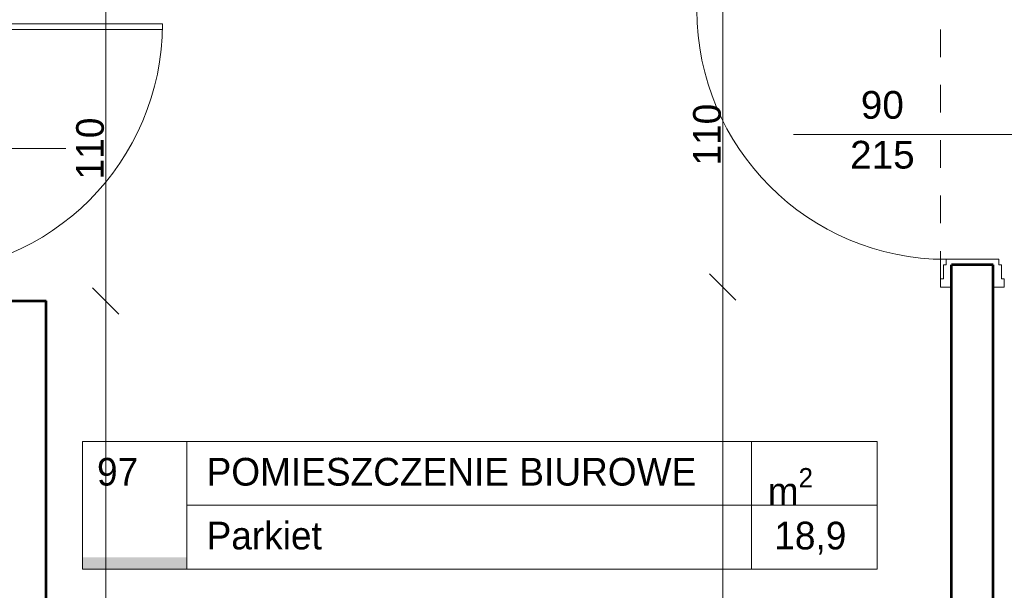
# Model space of a CAD drawing. Header units: inches. Extents: x -21887 to 84279, y -131485 to 67836.
# Tile 81 of 256: x 53685 to 57241, y -40154 to -38094. Entities that reach past the tile are written whole.
import ezdxf

# ---------------------------------------------------------------- set-up
doc = ezdxf.new("R2010")
doc.units = ezdxf.units.IN
doc.header["$MEASUREMENT"] = 0
doc.linetypes.add('Dashed copy', pattern=[200, 100, -100])
doc.layers.get('0').update_dxf_attribs({"lineweight": 13})
doc.layers.get('Defpoints').update_dxf_attribs({"lineweight": 13})
for name, color, linetype, lineweight in [('AI_MURY', 7, 'Continuous', 53), ('Dimensioning', 7, 'Continuous', 13), ('DRZWI', 7, 'Continuous', 13), ('dzialowki', 7, 'Continuous', 53), ('OPISY TABELKI', 7, 'Continuous', 13), ('PODCIAGI', 7, 'Continuous', 13)]:
    doc.layers.add(name, color=color, linetype=linetype, lineweight=lineweight)
doc.styles.add('GENERATED_STYLE_7', font='txt')
doc.styles.add('GENERATED_STYLE_8', font='txt')
doc.styles.add('GENERATED_STYLE_9', font='txt')
doc.styles.add('Style-Courier New', font='txt')
doc.dimstyles.new('Dimstyle_4', dxfattribs={"dimtxt": 100, "dimasz": 95, "dimexe": 0, "dimexo": 0, "dimgap": 0.09, "dimtad": 1, "dimdec": 0, "dimlfac": 0.1, "dimzin": 0, "dimdsep": 46, "dimlunit": 5, "dimtxsty": 'GENERATED_STYLE_7', "dimblk": 'ARROWHEAD_6', "dimcen": 0.09, "dimclrd": 161, "dimclre": 161, "dimclrt": 7, "dimadec": 0, "dimazin": 0, "dimtfac": 1, "dimtdec": 0, "dimtmove": 0, "dimatfit": 3, "dimfxl": 0, "dimtolj": 1, "dimtzin": 0, "dimarcsym": 0})

# ---------------------------------------------------------------- blocks, each defined once
blk = doc.blocks.new('ARROWHEAD_6')
at = {"color": 0, "linetype": 'Continuous'}
for p, q in [((-0.5, -0.5), (0.5, 0.5)), ((0, 0), (-1, 0))]:
    blk.add_line(p, q, dxfattribs=at)
blk = doc.blocks.new('*U629')
at = {"layer": 'Defpoints', "color": 0, "linetype": 'Continuous'}
for p in [(56223.8, -39059.3), (57050.5, -39059.3), (57050.5, -42959.3)]:
    blk.add_point(p, dxfattribs=at)
at = {"layer": 'Dimensioning', "color": 161, "linetype": 'Continuous', "lineweight": -2}
for p, q in [((56224, -39059.3), (56223.8, -39059.3)), ((56223.8, -42864.3), (56223.8, -39154.3)), ((56224, -42959.3), (56223.8, -42959.3))]:
    blk.add_line(p, q, dxfattribs=at)
at = {"layer": 'Dimensioning', "color": 161, "linetype": 'Continuous', "lineweight": -2, "xscale": 95, "yscale": 95, "zscale": 95}
for p, rotation in [((56223.8, -39059.3), 90), ((56223.8, -42959.3), 270)]:
    blk.add_blockref('ARROWHEAD_6', p, dxfattribs=dict(at, rotation=rotation))
at = {"layer": 'Dimensioning', "color": 7, "linetype": 'Continuous', "insert": (56167.5, -41009.3), "char_height": 100, "attachment_point": 5, "rotation": 90, "style": 'GENERATED_STYLE_7'}
blk.add_mtext('390', dxfattribs=at)
blk = doc.blocks.new('*D2853')
at = {"layer": 'Defpoints'}
for p in [(56223.8, -39059.3), (57050.5, -39059.3), (56223.8, -41009.3), (57050.5, -42959.3)]:
    blk.add_point(p, dxfattribs=at)
at = {"layer": 'Dimensioning', "color": 161, "linetype": 'Continuous'}
blk.add_blockref('*U629', (0, 0), dxfattribs=at)
blk = doc.blocks.new('*U630')
at = {"layer": 'Defpoints', "color": 0, "linetype": 'Continuous'}
for p in [(56223.8, -37959.3), (57050.5, -37959.3), (57050.5, -39059.3)]:
    blk.add_point(p, dxfattribs=at)
at = {"layer": 'Dimensioning', "color": 161, "linetype": 'Continuous', "lineweight": -2}
for p, q in [((56224, -37959.3), (56223.8, -37959.3)), ((56223.8, -38964.3), (56223.8, -38054.3)), ((56224, -39059.3), (56223.8, -39059.3))]:
    blk.add_line(p, q, dxfattribs=at)
at = {"layer": 'Dimensioning', "color": 161, "linetype": 'Continuous', "lineweight": -2, "xscale": 95, "yscale": 95, "zscale": 95}
for p, rotation in [((56223.8, -37959.3), 90), ((56223.8, -39059.3), 270)]:
    blk.add_blockref('ARROWHEAD_6', p, dxfattribs=dict(at, rotation=rotation))
at = {"layer": 'Dimensioning', "color": 7, "linetype": 'Continuous', "insert": (56167.5, -38509.3), "char_height": 100, "attachment_point": 5, "rotation": 90, "style": 'GENERATED_STYLE_7'}
blk.add_mtext('110', dxfattribs=at)
blk = doc.blocks.new('*D2854')
at = {"layer": 'Defpoints'}
for p in [(56223.8, -37959.3), (57050.5, -37959.3), (56223.8, -38509.3), (57050.5, -39059.3)]:
    blk.add_point(p, dxfattribs=at)
at = {"layer": 'Dimensioning', "color": 161, "linetype": 'Continuous'}
blk.add_blockref('*U630', (0, 0), dxfattribs=at)
blk = doc.blocks.new('*U787')
at = {"layer": 'Defpoints', "color": 0, "linetype": 'Continuous'}
for p in [(53780.5, -39109.3), (53996, -39109.3), (54035.5, -42959.3)]:
    blk.add_point(p, dxfattribs=at)
at = {"layer": 'Dimensioning', "color": 161, "linetype": 'Continuous', "lineweight": -2}
for p, q in [((53995.8, -39109.3), (53996, -39109.3)), ((53996, -42864.3), (53996, -39204.3)), ((53996.1, -42959.3), (53996, -42959.3))]:
    blk.add_line(p, q, dxfattribs=at)
at = {"layer": 'Dimensioning', "color": 161, "linetype": 'Continuous', "lineweight": -2, "xscale": 95, "yscale": 95, "zscale": 95}
for p, rotation in [((53996, -39109.3), 90), ((53996, -42959.3), 270)]:
    blk.add_blockref('ARROWHEAD_6', p, dxfattribs=dict(at, rotation=rotation))
at = {"layer": 'Dimensioning', "color": 7, "linetype": 'Continuous', "insert": (53939.7, -41034.3), "char_height": 100, "attachment_point": 5, "rotation": 90, "style": 'GENERATED_STYLE_7'}
blk.add_mtext('385', dxfattribs=at)
blk = doc.blocks.new('*D3016')
at = {"layer": 'Defpoints'}
for p in [(53780.5, -39109.3), (53996, -39109.3), (53996, -41034.3), (54035.5, -42959.3)]:
    blk.add_point(p, dxfattribs=at)
at = {"layer": 'Dimensioning', "color": 161, "linetype": 'Continuous'}
blk.add_blockref('*U787', (0, 0), dxfattribs=at)
blk = doc.blocks.new('*U788')
at = {"layer": 'Defpoints', "color": 0, "linetype": 'Continuous'}
for p in [(53780.5, -38009.3), (53996, -38009.3), (53780.5, -39109.3)]:
    blk.add_point(p, dxfattribs=at)
at = {"layer": 'Dimensioning', "color": 161, "linetype": 'Continuous', "lineweight": -2}
for p, q in [((53995.8, -38009.3), (53996, -38009.3)), ((53996, -39014.3), (53996, -38104.3)), ((53995.8, -39109.3), (53996, -39109.3))]:
    blk.add_line(p, q, dxfattribs=at)
at = {"layer": 'Dimensioning', "color": 161, "linetype": 'Continuous', "lineweight": -2, "xscale": 95, "yscale": 95, "zscale": 95}
for p, rotation in [((53996, -38009.3), 90), ((53996, -39109.3), 270)]:
    blk.add_blockref('ARROWHEAD_6', p, dxfattribs=dict(at, rotation=rotation))
at = {"layer": 'Dimensioning', "color": 7, "linetype": 'Continuous', "insert": (53939.7, -38559.3), "char_height": 100, "attachment_point": 5, "rotation": 90, "style": 'GENERATED_STYLE_7'}
blk.add_mtext('110', dxfattribs=at)
blk = doc.blocks.new('*D3017')
at = {"layer": 'Defpoints'}
for p in [(53780.5, -38009.3), (53996, -38009.3), (53996, -38559.3), (53780.5, -39109.3)]:
    blk.add_point(p, dxfattribs=at)
at = {"layer": 'Dimensioning', "color": 161, "linetype": 'Continuous'}
blk.add_blockref('*U788', (0, 0), dxfattribs=at)

msp = doc.modelspace()

# ---------------------------------------------------------------- hatches: boundary and pattern name
at = {"layer": 'OPISY TABELKI', "extrusion": (0, 0, -1)}
msp.add_hatch(color=7, dxfattribs=at).paths.add_polyline_path([(-54288.2, -40077.4), (-54288.2, -40035.3), (-53911.7, -40035.3), (-53911.7, -40077.4)], flags=16)

# ---------------------------------------------------------------- linework, layer by layer
at = {"layer": 'AI_MURY', "color": 7, "linetype": 'Continuous'}
for p in [(53280.5, -39109.3), (53780.5, -42959.3)]:
    msp.add_line(p, (53780.5, -39109.3), dxfattribs=at)
at = {"layer": 'DRZWI', "color": 5, "linetype": 'Continuous'}
for p, q in [((54200.5, -38109.3), (53300.5, -38109.3)), ((54200.5, -38129.3), (54200.5, -38109.3)), ((54200.5, -38129.3), (53300.5, -38129.3)), ((52951.8, -38559.3), (53851.8, -38559.3))]:
    msp.add_line(p, q, dxfattribs=at)
msp.add_arc((53300.5, -38109.3), 900, 270, 0, dxfattribs=at)
at = {"layer": 'dzialowki', "color": 12, "linetype": 'Continuous'}
for p, q in [((57050.5, -42959.3), (57050.5, -38979.3)), ((57200.5, -38979.3), (57050.5, -38979.3)), ((57200.5, -42959.3), (57200.5, -38979.3))]:
    msp.add_line(p, q, dxfattribs=at)
at = {"layer": 'OPISY TABELKI', "color": 7, "linetype": 'Continuous'}
for p, q in [((53911.7, -39616.7), (56781.5, -39616.7)), ((53911.7, -39616.7), (53911.7, -40077.4)), ((54288.2, -39616.7), (54288.2, -40077.4)), ((56327.5, -39616.7), (56327.5, -40077.4)), ((56781.5, -39616.7), (56781.5, -40077.4)), ((54288.2, -39847), (56781.5, -39847)), ((53911.7, -40077.4), (56781.5, -40077.4))]:
    msp.add_line(p, q, dxfattribs=at)
at = {"layer": 'PODCIAGI', "color": 5, "linetype": 'Dashed copy'}
msp.add_line((57010.5, -39029.3), (57010.5, -37989.3), dxfattribs=at)
at = {"layer": 'PODCIAGI', "color": 5, "linetype": 'Continuous'}
for p, q in [((57379.2, -38509.3), (56479.2, -38509.3)), ((57030.5, -38979.3), (57030.5, -38959.3)), ((57030.5, -38959.3), (57220.5, -38959.3)), ((57220.5, -38979.3), (57220.5, -38959.3)), ((57020.5, -38979.3), (57030.5, -38979.3)), ((57020.5, -38979.3), (57020.5, -39029.3)), ((57230.5, -38979.3), (57220.5, -38979.3)), ((57230.5, -38979.3), (57230.5, -39029.3)), ((57010.5, -39029.3), (57020.5, -39029.3)), ((57010.5, -39029.3), (57010.5, -39059.3)), ((57240.5, -39029.3), (57230.5, -39029.3)), ((57240.5, -39029.3), (57240.5, -39059.3)), ((57010.5, -39059.3), (57050.5, -39059.3)), ((57240.5, -39059.3), (57200.5, -39059.3))]:
    msp.add_line(p, q, dxfattribs=at)
msp.add_arc((57030.5, -38059.3), 900, 180, 270, dxfattribs=at)

# ---------------------------------------------------------------- texts
at = {"layer": 'OPISY TABELKI', "color": 7, "char_height": 100, "attachment_point": 1}
for s, insert, width, style in [('97', (53964.4, -39676.1), 323.775, 'GENERATED_STYLE_8'), ('POMIESZCZENIE BIUROWE ', (54360, -39676.1), 2409.415, 'GENERATED_STYLE_9'), ('\\A1;m\\H70.000000;\\S2^  ;', (56386.3, -39712.8), 323.775, 'GENERATED_STYLE_9'), ('Parkiet  ', (54360, -39906.5), 2409.415, 'GENERATED_STYLE_9'), ('18,9     ', (56410, -39906.5), 424.969, 'GENERATED_STYLE_9')]:
    msp.add_mtext(s, dxfattribs=dict(at, insert=insert, width=width, style=style))
at = {"layer": 'PODCIAGI', "color": 5, "insert": (56800.2, -38351.7), "char_height": 100, "width": 704.483, "attachment_point": 2, "line_spacing_factor": 1.079165, "style": 'GENERATED_STYLE_7'}
msp.add_mtext('\\fArial|b0|i0|c238|p39;90\\P215', dxfattribs=at)

# ---------------------------------------------------------------- dimensions: what is measured, and where the dimension line sits
at = {"layer": 'Dimensioning', "color": 161, "linetype": 'Continuous'}
for base, p1, p2, picture, middle in [((56223.8, -37959.3), (57050.5, -39059.3), (57050.5, -37959.3), '*D2854', (56223.8, -38509.3)), ((53996, -38009.3), (53780.5, -39109.3), (53780.5, -38009.3), '*D3017', (53996, -38559.3)), ((56223.8, -39059.3), (57050.5, -42959.3), (57050.5, -39059.3), '*D2853', (56223.8, -41009.3)), ((53996, -39109.3), (54035.5, -42959.3), (53780.5, -39109.3), '*D3016', (53996, -41034.3))]:
    dim = msp.add_linear_dim(base=base, p1=p1, p2=p2, angle=90, dimstyle='Dimstyle_4', override={"dimtxsty": 'Style-Courier New', "dimclrd": 0, "dimclre": 161, "dimlwe": 0}, dxfattribs=at)
    dim.commit()
    dim.dimension.update_dxf_attribs({"geometry": picture, "text_midpoint": middle, "dimtype": 128})

doc.saveas('drawing.dxf')
